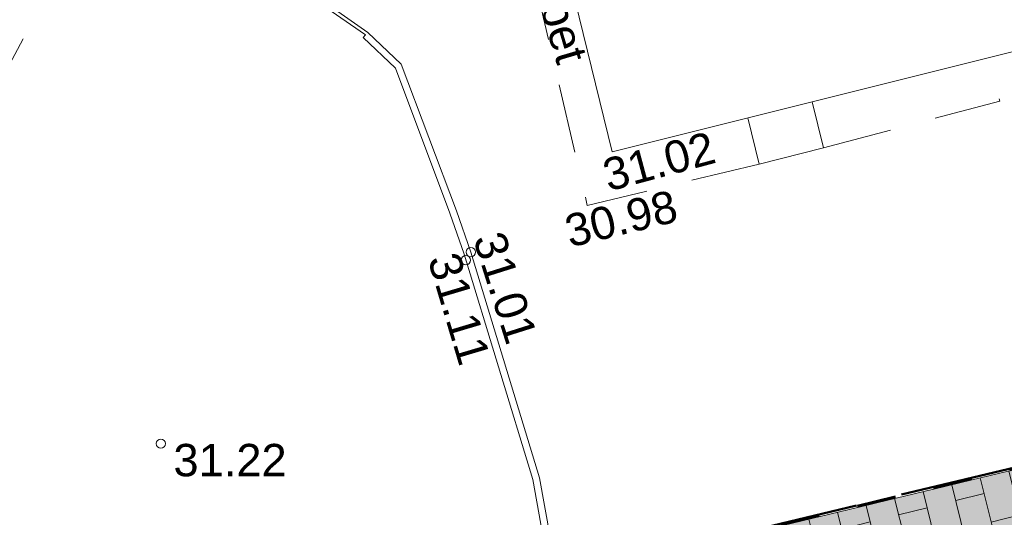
# Model space of a CAD drawing. Header units: metres. Extents: x 738076 to 738809, y 6589688 to 6590318.
# Tile 131 of 188: x 738453 to 738475, y 6590042 to 6590053. Entities that reach past the tile are written whole.
import ezdxf

# ---------------------------------------------------------------- set-up
doc = ezdxf.new("R2010")
doc.units = ezdxf.units.M
for name, pattern in [('ASFBET', [2.5, 1.5, -0.9999999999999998]), ('Katkend', [1.6933333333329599, 0.8466666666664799, -0.8466666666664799]), ('TOOPIIR', [7, 6, -1])]:
    doc.linetypes.add(name, pattern=pattern)
for name, color, linetype, lineweight in [('_GE (2D)', 7, 'Continuous', 5), ('_MA-joon kool (2D)', 7, 'Continuous', 5), ('_MA-pind kool (2D)', 7, 'Continuous', 5), ('_MA-töömahtude piir (2D)', 7, 'Continuous', 5), ('MA-v2ikevorm-m88bel', 7, 'Continuous', 13), ('None', 7, 'Continuous', 5)]:
    doc.layers.add(name, color=color, linetype=linetype, lineweight=lineweight)
for name, color, linetype, lineweight, true_color in [('GE-HOONE', 7, 'Continuous', 5, 0x888888), ('GE-HOONEDET', 7, 'Continuous', 5, 0x888888), ('GE-korgus-EH2000', 7, 'Continuous', 5, 0x888888), ('GE-TEE', 7, 'Continuous', 5, 0x888888), ('MA-MA  TEKST töömahtude piir', 6, 'Continuous', 70, 0xff00ff), ('MA-projektala piir', 7, 'TOOPIIR', 50, 0xdd0000), ('MA-tee graniitplaat 300xvaba mm. helehall', 7, 'Continuous', 5, 0x636466)]:
    doc.layers.add(name, color=color, linetype=linetype, lineweight=lineweight, true_color=true_color)
doc.styles.add('Arial', font='Arial')
pattern_1 = [(104, (0, 0), (-0.6161377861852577, -0.153620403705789), []), (-166, (0, 0), (0.3072408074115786, -1.232275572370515), [0.6349999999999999, -0.6349999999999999]), (-166, (-0.7697581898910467, 0.4625173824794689), (0.3072408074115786, -1.232275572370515), [0.6349999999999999, -0.6349999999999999])]

# ---------------------------------------------------------------- blocks, each defined once
blk = doc.blocks.new('Hardscape (2D)-45')
at = {"layer": 'MA-tee graniitplaat 300xvaba mm. helehall', "color": 0, "flags": 1}
for tag in ['instanceID', 'prm0_value', 'prm1_value', 'prm2_value', 'prm3_value', 'prm4_value', 'prm5_value', 'prm6_value', 'prm7_value', 'prm8_value', 'prm0_name', 'prm0_type', 'prm2_name', 'prm2_type', 'prm3_name', 'prm3_type', 'prm6_name', 'prm6_type', 'prm8_name', 'prm8_type', 'prm1_name', 'prm1_type', 'prm4_name', 'prm4_type', 'prm5_name', 'prm5_type', 'prm7_name', 'prm7_type', 'IFC_UUID']:
    blk.add_attdef(tag, (-2153993.068921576, -6234716.550879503), '', height=0.00018, dxfattribs=at)
at = {"color": 255, "linetype": 'Continuous', "lineweight": 5, "transparency": 33554687}
blk.add_wipeout([(0.08600910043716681, -0.16479918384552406), (0.6678135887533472, -2.594145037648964), (82.69947958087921, 17.034044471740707), (82.08392467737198, 19.61937816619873)], dxfattribs=at).dxf.layer = 'MA-v2ikevorm-m88bel'
at = {"layer": 'MA-tee graniitplaat 300xvaba mm. helehall', "linetype": 'Continuous', "lineweight": 0, "true_color": 0xeeeeee, "transparency": 33554687}
blk.add_hatch(color=7, dxfattribs=at).paths.add_polyline_path([(0.08600910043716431, -0.16479918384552), (0.6678135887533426, -2.594145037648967), (82.69947958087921, 17.03404447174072), (82.08392467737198, 19.61937816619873)])
blk.add_hatch(color=7, dxfattribs=at).paths.add_polyline_path([(0.08600910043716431, -0.16479918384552), (0.6678135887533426, -2.594145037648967), (82.69947958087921, 17.03404447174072), (82.08392467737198, 19.61937816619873)])
blk.add_hatch(color=7, dxfattribs=at).paths.add_polyline_path([(0.08600910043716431, -0.16479918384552), (0.6678135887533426, -2.594145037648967), (82.69947958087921, 17.03404447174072), (82.08392467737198, 19.61937816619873)])
at = {"layer": 'MA-tee graniitplaat 300xvaba mm. helehall', "linetype": 'Continuous', "lineweight": 5, "true_color": 0x636466, "transparency": 33554687}
h = blk.add_hatch(dxfattribs=at)
h.set_pattern_fill('graniitplaat 300xvaba_ helehall', color=251, style=0, pattern_type=2)
h.set_pattern_definition(pattern_1)
h.paths.add_polyline_path([(0.08600910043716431, -0.16479918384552), (0.6678135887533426, -2.594145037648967), (82.69947958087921, 17.03404447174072), (82.08392467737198, 19.61937816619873)])
h = blk.add_hatch(dxfattribs=at)
h.set_pattern_fill('graniitplaat 300xvaba_ helehall', color=251, style=0, pattern_type=2)
h.set_pattern_definition(pattern_1)
h.paths.add_polyline_path([(0.08600910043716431, -0.16479918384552), (0.6678135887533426, -2.594145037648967), (82.69947958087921, 17.03404447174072), (82.08392467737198, 19.61937816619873)])
h = blk.add_hatch(dxfattribs=at)
h.set_pattern_fill('graniitplaat 300xvaba_ helehall', color=251, style=0, pattern_type=2)
h.set_pattern_definition(pattern_1)
h.paths.add_polyline_path([(0.08600910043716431, -0.16479918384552), (0.6678135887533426, -2.594145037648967), (82.69947958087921, 17.03404447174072), (82.08392467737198, 19.61937816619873)])
at = {"layer": 'MA-tee graniitplaat 300xvaba mm. helehall', "transparency": 33554687, "flags": 128}
blk.add_lwpolyline([(0.08600910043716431, -0.16479918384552), (0.6678135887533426, -2.594145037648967), (82.69947958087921, 17.03404447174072), (82.08392467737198, 19.61937816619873)], close=True, dxfattribs=at)
blk.add_lwpolyline([(0.08600910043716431, -0.16479918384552), (0.6678135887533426, -2.594145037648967), (82.69947958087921, 17.03404447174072), (82.08392467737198, 19.61937816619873)], close=True, dxfattribs=at)
blk.add_lwpolyline([(0.08600910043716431, -0.16479918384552), (0.6678135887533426, -2.594145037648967), (82.69947958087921, 17.03404447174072), (82.08392467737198, 19.61937816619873)], close=True, dxfattribs=at)
at = {"layer": 'MA-v2ikevorm-m88bel', "color": 7, "linetype": 'Continuous', "lineweight": 5, "transparency": 33554687, "flags": 128}
blk.add_lwpolyline([(0.08600910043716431, -0.16479918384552), (0.6678135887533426, -2.594145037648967), (82.69947958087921, 17.03404447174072), (82.08392467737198, 19.61937816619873)], close=True, dxfattribs=at)
blk = doc.blocks.new('MA-pind kool (2D)')
at = {"layer": 'MA-tee graniitplaat 300xvaba mm. helehall', "transparency": 33554687}
blk.add_blockref('Hardscape (2D)-45', (-2153993.154930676, -6234713.956734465, -0.2), dxfattribs=at)
blk = doc.blocks.new('GE')
at = {"layer": 'GE-HOONE', "linetype": 'Continuous', "flags": 128}
blk.add_lwpolyline([(65.102, 65.3), (72.775, 67.239), (73.23925650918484, 65.33827698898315), (79.105, 66.771), (76.672, 76.732), (85.286, 78.892), (90.88907649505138, 56.2625748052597), (79.71241414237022, 53.4952179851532), (79.239, 53.378), (79.15, 53.791), (65.63345564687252, 50.41010639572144), (65.74055416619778, 49.97217423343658), (53.93, 47.018), (48.39, 69.635), (56.966, 71.741), (59.425, 61.857), (63.961, 63.186), (63.631, 64.706), (64.899, 65.031), (64.859, 65.272)], dxfattribs=at)
at = {"layer": 'GE-HOONEDET', "linetype": 'ASFBET', "flags": 128}
for points in [[(57.104, 46.751), (53.388, 45.859), (52.198, 50.953)], [(58.489, 47.103), (62.3, 48.108), (62.05140161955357, 49.04940640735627)]]:
    blk.add_lwpolyline(points, dxfattribs=at)
at = {"layer": 'GE-HOONEDET', "linetype": 'Continuous', "flags": 128}
blk.add_lwpolyline([(56.85913373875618, 47.75066430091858), (57.104, 46.751), (58.489, 47.103), (58.24541931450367, 48.09741595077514)], dxfattribs=at)
at = {"layer": 'GE-korgus-EH2000', "linetype": 'Continuous'}
for centre in [(50.872, 44.849), (50.766, 44.675), (44.176, 40.708)]:
    blk.add_circle(centre, 0.1, dxfattribs=at)
at = {"layer": 'GE-TEE', "linetype": 'Continuous', "flags": 128}
for points in [[(18.82886936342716, 23.74062188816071), (19.52504727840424, 23.82297581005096), (20.24773838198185, 23.99180119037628), (26.60317458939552, 25.58095764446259), (28.71509839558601, 26.09274005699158), (35.87962232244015, 27.94426849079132), (48.33637832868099, 31.13533872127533), (48.97578700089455, 31.49822012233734), (49.67559473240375, 31.92685235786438), (50.17267222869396, 32.47044003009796), (50.70804343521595, 33.09520531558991), (51.11494151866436, 33.61263100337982), (51.99294906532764, 35.17320260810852), (52.42543541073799, 36.0109626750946), (52.56888400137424, 36.94963633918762), (52.55813506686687, 38.00596345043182), (52.2139084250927, 39.93481963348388), (50.72932110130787, 44.80262981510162), (50.42188677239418, 45.69309494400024), (49.24283445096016, 48.82569452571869), (48.54406844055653, 49.48488953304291), (48.59919295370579, 49.54332313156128), (43.055, 53.381)], [(48.647, 49.594), (43.107, 53.476), (41.254, 54.408)], [(48.647, 49.594), (49.371, 48.911), (50.563, 45.744), (50.872, 44.849), (52.36, 39.97), (52.708, 38.02), (52.719, 36.939), (52.57, 35.964), (52.125, 35.102), (51.24, 33.529), (50.824, 33), (50.285, 32.371), (49.772, 31.81), (49.052, 31.369), (48.393, 30.995), (35.917, 27.799), (28.681, 25.929), (26.58, 25.421), (20.283, 23.846), (19.551, 23.675), (18.824, 23.589), (17.987, 23.743), (17.214, 24.118), (16.621, 24.682)]]:
    blk.add_lwpolyline(points, dxfattribs=at)
at = {"layer": 'GE-TEE', "linetype": 'ASFBET', "flags": 128}
blk.add_lwpolyline([(28.71509839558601, 26.09274005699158), (33.664, 34.836), (38.392, 44.171), (42.763, 52.407), (43.055, 53.381)], dxfattribs=at)
at = {"layer": 'GE-korgus-EH2000', "char_height": 0.7, "attachment_point": 1, "line_spacing_factor": 0.25, "style": 'Arial'}
for s, insert, rotation in [(' 31.02 ', (53.40192011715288, 46.76236285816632), 15.02400995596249), (' 30.98 ', (52.58307544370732, 45.56230077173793), 13.657623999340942), (' 31.01 ', (51.50097731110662, 45.61188077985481), 287.5764340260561), (' 31.11 ', (50.53179627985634, 45.15898303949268), 286.56649256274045)]:
    blk.add_mtext(s, dxfattribs=dict(at, insert=insert, rotation=rotation))
at = {"layer": 'GE-korgus-EH2000', "insert": (44.176, 40.70297804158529), "char_height": 0.7, "attachment_point": 1, "line_spacing_factor": 0.25, "style": 'Arial'}
blk.add_mtext(' 31.22 ', dxfattribs=at)
at = {"layer": 'GE-TEE', "insert": (52.88251653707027, 49.61931713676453), "char_height": 0.7, "attachment_point": 5, "rotation": 286.4600148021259, "line_spacing_factor": 0.25, "style": 'Arial'}
blk.add_mtext('bet', dxfattribs=at)
blk = doc.blocks.new('GE (2D)')
at = {"layer": 'None', "color": 7, "transparency": 33554687}
blk.add_blockref('GE', (-2154003.721977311, -6234741.730759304, 4.5), dxfattribs=at)
blk = doc.blocks.new('MA-joon kool (2D)')
at = {"layer": 'MA-projektala piir', "flags": 128}
blk.add_lwpolyline([(-2154058.210153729, -6234739.129489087), (-2154056.135389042, -6234729.123073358), (-2153911.071005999, -6234694.337356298), (-2153908.108662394, -6234706.781098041), (-2153980.911977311, -6234723.500759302), (-2153977.313968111, -6234740.789259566), (-2153975.79136601, -6234740.471612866), (-2153975.239977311, -6234740.484759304), (-2153974.721977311, -6234740.710759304), (-2153969.531164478, -6234745.050163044), (-2153964.027119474, -6234768.760106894), (-2153989.583829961, -6234774.737774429), (-2154001.250235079, -6234777.364268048), (-2154017.245894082, -6234781.447156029), (-2154017.306524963, -6234781.193595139), (-2154049.485810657, -6234787.774099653), (-2154049.636992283, -6234786.297542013), (-2154053.752342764, -6234786.690905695), (-2154058.348746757, -6234745.73889305)], close=True, dxfattribs=at)
blk = doc.blocks.new('MA-töömahtude piir (2D)')
at = {"layer": 'MA-MA  TEKST töömahtude piir', "linetype": 'Katkend', "lineweight": 70, "transparency": 33554687}
blk.add_line((-2154059.749335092, -6234730.069080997), (-2153906.122572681, -6234693.148103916), dxfattribs=at)

msp = doc.modelspace()

# ---------------------------------------------------------------- block references
at = {"layer": '_MA-pind kool (2D)'}
msp.add_blockref('MA-pind kool (2D)', (2892415.876977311, 12824744.7657593), dxfattribs=at)

# ---------------------------------------------------------------- next in the draw order: block references
at = {"layer": '_GE (2D)'}
msp.add_blockref('GE (2D)', (2892415.876977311, 12824744.7657593), dxfattribs=at)
at = {"layer": '_MA-joon kool (2D)'}
msp.add_blockref('MA-joon kool (2D)', (2892415.876977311, 12824744.7657593), dxfattribs=at)
at = {"layer": '_MA-töömahtude piir (2D)'}
msp.add_blockref('MA-töömahtude piir (2D)', (2892415.876977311, 12824744.7657593), dxfattribs=at)

doc.saveas('drawing.dxf')
